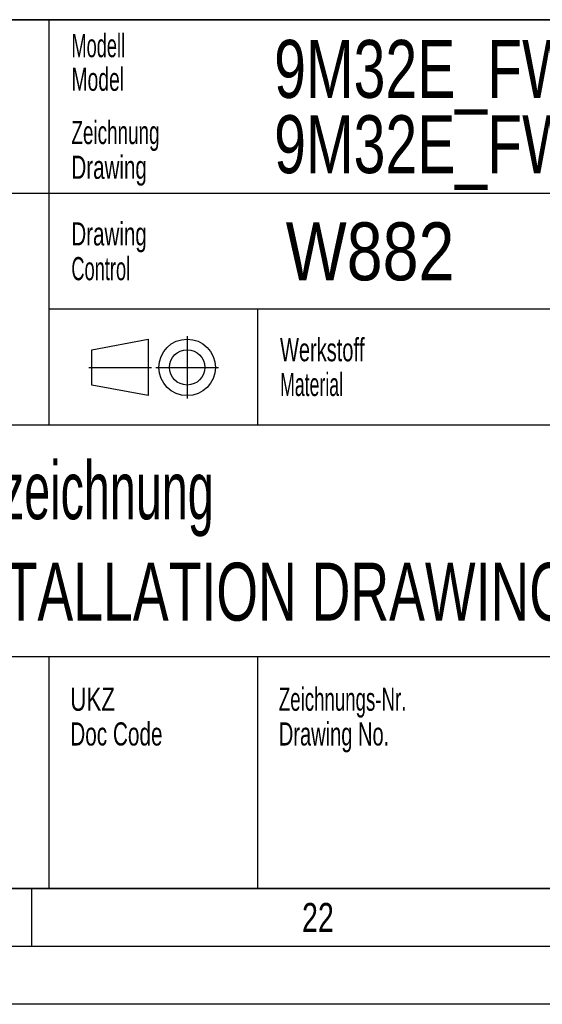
# Model space of a CAD drawing. Header units: millimetres. Extents: x 0 to 1189, y 0 to 841.
# Tile 74 of 177: x 1043 to 1089, y 0 to 85. Entities that reach past the tile are written whole.
import ezdxf
from ezdxf.enums import TextEntityAlignment as Align

# ---------------------------------------------------------------- set-up
doc = ezdxf.new("R2010")
doc.units = ezdxf.units.MM
doc.header["$LTSCALE"] = 65.395
doc.linetypes.add('CENTER', pattern=[0.6, 0.375, -0.075, 0.075, -0.075])
doc.layers.get('0').update_dxf_attribs({"linetype": 'CONTINUOUS'})
doc.styles.get("Standard").update_dxf_attribs({"font": 'txt', "width": 0.6})
doc.styles.add('TEXTSTYLE_2', font='txt')
doc.styles.add('TEXTSTYLE_3', font='txt', dxfattribs={"width": 0.8})

# ---------------------------------------------------------------- blocks, each defined once
blk = doc.blocks.new('*T1866')
at = {"color": 5, "linetype": 'Continuous'}
for p, q in [((0, 0), (187, 0)), ((0, 0), (0, -75)), ((187, 0), (187, -75)), ((0, -75), (187, -75))]:
    blk.add_line(p, q, dxfattribs=at)
at = {"color": 2, "linetype": 'Continuous', "style": 'TEXTSTYLE_3'}
for s, width, p in [('9M32E_FWS', 0.738095, (73.4, -6.75)), ('1.3', 0.52381, (110.067, -6.75)), ('9M32E_FWS', 0.738095, (73.4, -13.25)), ('1.2', 0.547619, (110.067, -13.25))]:
    blk.add_text(s, height=5, dxfattribs=dict(at, width=width)).set_placement(p)
for s, width, p in [('W882', 0.833333, (81.679, -22.5)), ('1:20', 0.529762, (128.405, -22.5)), ('-', 0.619048, (11, -72.75))]:
    blk.add_text(s, height=5, dxfattribs=dict(at, width=width)).set_placement(p, align=Align.CENTER)
for s, width, p in [('~52000', 0.678571, (185.6, -22.5)), ('1', 0.47619, (185.6, -62.75)), ('1', 0.47619, (185.6, -73.25))]:
    blk.add_text(s, height=5, dxfattribs=dict(at, width=width)).set_placement(p, align=Align.RIGHT)
at = {"color": 5, "linetype": 'Continuous', "width": 0.761905}
blk.add_text('mK', height=2, dxfattribs=at).set_placement((45.071, -31), align=Align.CENTER)
at = {"color": 7, "linetype": 'Continuous', "style": 'TEXTSTYLE_3'}
for s, width, p in [('Motor - Einbauzeichnung', 0.602484, (23.4, -43.125)), ('ENGINE INSTALLATION DRAWING', 0.69224, (23.4, -51.875))]:
    blk.add_text(s, height=5, dxfattribs=dict(at, width=width)).set_placement(p)
at = {"color": 7, "linetype": 'Continuous', "style": 'TEXTSTYLE_3', "width": 0.738095}
blk.add_text('9M32E FWS', height=5, dxfattribs=at).set_placement((121.5, -72.75), align=Align.CENTER)

msp = doc.modelspace()

# ---------------------------------------------------------------- linework, layer by layer
at = {"color": 6, "linetype": 'Continuous'}
for p, q in [((1179, 85), (992, 85)), ((1179, 70), (992, 70)), ((1184, 5), (5, 5))]:
    msp.add_line(p, q, dxfattribs=at)
at = {"color": 7, "linetype": 'Continuous'}
for p, q in [((1046, 50), (1046, 85)), ((1179, 60), (1046, 60)), ((1064, 50), (1064, 60)), ((1049.65902, 56.51096), (1054.53774, 57.42572)), ((1054.53774, 57.42572), (1054.53774, 52.547)), ((1049.65902, 53.46176), (1049.65902, 56.51096)), ((1054.53774, 52.547), (1049.65902, 53.46176)), ((1179, 50), (992, 50)), ((1179, 30), (992, 30)), ((1046, 10), (1046, 29.97776)), ((1064, 10), (1064, 29.97776))]:
    msp.add_line(p, q, dxfattribs=at)
at = {"color": 5, "linetype": 'CENTER'}
for p, q in [((1057.89186, 57.68614), (1057.89186, 52.28658)), ((1049.40637, 54.98636), (1054.80636, 54.98636)), ((1055.19209, 54.98636), (1060.59164, 54.98636))]:
    msp.add_line(p, q, dxfattribs=at)
at = {"color": 5, "linetype": 'Continuous'}
for p, q in [((1179, 10), (10, 10)), ((1044.5, 5), (1044.5, 10)), ((1189, 0), (0, 0))]:
    msp.add_line(p, q, dxfattribs=at)
at = {"color": 7, "linetype": 'Continuous'}
for radius in [2.43936, 1.5246]:
    msp.add_circle((1057.89186, 54.98636), radius, dxfattribs=at)

# ---------------------------------------------------------------- block references
msp.add_blockref('*T1866', (992, 85))

# ---------------------------------------------------------------- texts
at = {"color": 5, "linetype": 'Continuous'}
for s, height, style, width, p in [('Modell', 2, 'TEXTSTYLE_3', 0.587302, (1047.90891, 81.76214)), ('Model', 2, 'TEXTSTYLE_3', 0.62381, (1047.90891, 78.86214)), ('Zeichnung', 2, 'TEXTSTYLE_3', 0.608466, (1047.90891, 74.26214)), ('Drawing', 2, 'TEXTSTYLE_3', 0.663265, (1047.90891, 71.26214)), ('Drawing', 2, 'TEXTSTYLE_3', 0.663265, (1047.90186, 65.5095)), ('Control', 2, 'TEXTSTYLE_3', 0.588435, (1047.90186, 62.5095)), ('Werkstoff', 2, 'TEXTSTYLE_3', 0.645503, (1065.90891, 55.51214)), ('Material', 2, 'TEXTSTYLE_3', 0.571429, (1065.90891, 52.51214)), ('UKZ', 2, 'TEXTSTYLE_3', 0.722222, (1047.80501, 25.34131)), ('Zeichnungs-Nr.', 2, 'TEXTSTYLE_3', 0.602041, (1065.80501, 25.34131)), ('Doc Code', 2, 'TEXTSTYLE_3', 0.669643, (1047.80501, 22.34131)), ('Drawing No.', 2, 'TEXTSTYLE_3', 0.647186, (1065.80501, 22.34131)), ('22', 2.50001, 'TEXTSTYLE_2', 0.738095, (1067.806, 6.248))]:
    msp.add_text(s, height=height, dxfattribs=dict(at, style=style, width=width)).set_placement(p)

doc.saveas('drawing.dxf')
